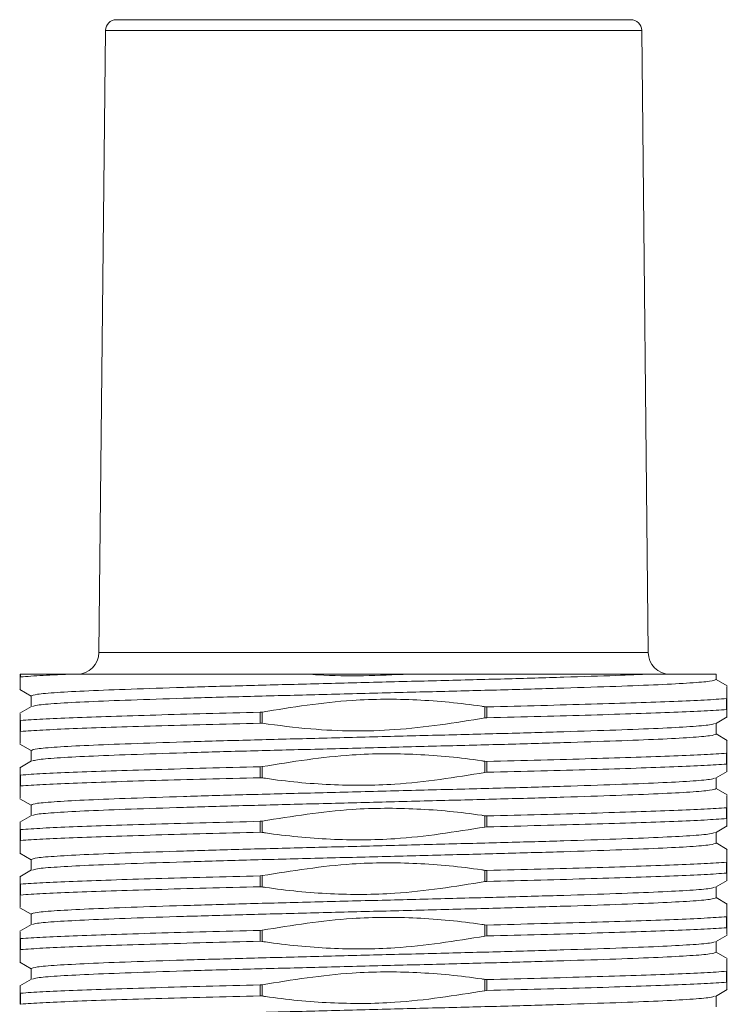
# Model space of a CAD drawing. Header units: millimetres. Extents: x 44 to 202, y 8 to 282.
# Tile 16 of 18: x 48 to 59, y 267 to 282. Entities that reach past the tile are written whole.
import ezdxf

# ---------------------------------------------------------------- set-up
doc = ezdxf.new("R2010")
doc.units = ezdxf.units.MM

msp = doc.modelspace()

# ---------------------------------------------------------------- linework, layer by layer
at = {"color": 7, "linetype": 'Continuous', "lineweight": 15}
for p, q in [((49.5897, 281.59), (57.4503, 281.59)), ((49.423, 281.4251), (49.3235, 271.9198)), ((57.7165, 271.9198), (57.617, 281.4251)), ((48.12, 271.5444), (48.12, 271.59)), ((48.1248, 271.59), (48.12, 271.59)), ((48.1248, 271.5479), (48.1248, 271.59)), ((48.1248, 271.59), (48.9356, 271.59)), ((54.0599, 271.59), (52.5138, 271.59)), ((58.7533, 271.59), (57.7583, 271.59)), ((58.7533, 271.5069), (58.7533, 271.59)), ((48.1248, 271.5479), (48.12, 271.5444)), ((58.9255, 271.4101), (58.7533, 271.5096)), ((48.1144, 271.3533), (48.2867, 271.2537)), ((48.2867, 271.2565), (48.2867, 271.0929)), ((58.9152, 271.2155), (58.92, 271.2189)), ((58.9152, 271.0488), (58.9152, 271.2155)), ((58.92, 271.0468), (58.92, 271.2189)), ((48.2941, 271.0972), (48.1126, 270.9924)), ((51.7871, 271.0071), (51.8177, 271.0105)), ((51.7871, 270.8404), (51.7871, 271.0071)), ((51.8177, 270.8384), (51.8177, 271.0105)), ((55.2223, 271.0916), (55.2529, 271.0896)), ((55.2223, 270.9195), (55.2223, 271.0916)), ((55.2529, 270.9229), (55.2529, 271.0896)), ((58.92, 271.0468), (58.9152, 271.0488)), ((48.12, 270.8832), (48.1248, 270.8812)), ((48.12, 270.7111), (48.12, 270.8832)), ((48.1248, 270.7145), (48.1248, 270.8812)), ((51.8177, 270.8384), (51.7871, 270.8404)), ((55.2529, 270.9229), (55.2223, 270.9195)), ((58.7459, 270.8328), (58.9256, 270.9366)), ((58.7533, 270.6735), (58.7533, 270.8371)), ((48.1248, 270.7145), (48.12, 270.7111)), ((58.9255, 270.5768), (58.7533, 270.6763)), ((48.1145, 270.5199), (48.2867, 270.4204)), ((48.2867, 270.4231), (48.2867, 270.2596)), ((58.9152, 270.3821), (58.92, 270.3856)), ((58.9152, 270.2155), (58.9152, 270.3821)), ((58.92, 270.2135), (58.92, 270.3856)), ((48.2941, 270.2639), (48.1145, 270.1601)), ((55.2223, 270.2583), (55.2529, 270.2562)), ((55.2223, 270.0862), (55.2223, 270.2583)), ((55.2529, 270.0896), (55.2529, 270.2562)), ((51.7871, 270.1738), (51.8177, 270.1772)), ((51.7871, 270.0071), (51.7871, 270.1738)), ((51.8177, 270.0051), (51.8177, 270.1772)), ((55.2529, 270.0896), (55.2223, 270.0862)), ((58.7459, 269.9994), (58.9255, 270.1032)), ((58.92, 270.2135), (58.9152, 270.2155)), ((48.12, 270.0499), (48.1248, 270.0479)), ((48.12, 269.8778), (48.12, 270.0499)), ((48.1248, 269.8812), (48.1248, 270.0479)), ((51.8177, 270.0051), (51.7871, 270.0071)), ((58.7533, 269.8402), (58.7533, 270.0037)), ((48.1248, 269.8812), (48.12, 269.8778)), ((58.9255, 269.7434), (58.7533, 269.8429)), ((48.1145, 269.6866), (48.2867, 269.5871)), ((48.2867, 269.5898), (48.2867, 269.4263)), ((58.9152, 269.5488), (58.92, 269.5522)), ((58.9152, 269.3821), (58.9152, 269.5488)), ((58.92, 269.3801), (58.92, 269.5522)), ((48.2941, 269.4306), (48.1145, 269.3268)), ((51.7871, 269.3404), (51.8177, 269.3438)), ((51.7871, 269.1738), (51.7871, 269.3404)), ((51.8177, 269.1717), (51.8177, 269.3438)), ((55.2223, 269.4249), (55.2529, 269.4229)), ((55.2223, 269.2528), (55.2223, 269.4249)), ((55.2529, 269.2562), (55.2529, 269.4229)), ((58.92, 269.3801), (58.9152, 269.3821)), ((48.12, 269.2165), (48.1248, 269.2145)), ((48.12, 269.0444), (48.12, 269.2165)), ((48.1248, 269.0479), (48.1248, 269.2145)), ((51.8177, 269.1717), (51.7871, 269.1738)), ((55.2529, 269.2562), (55.2223, 269.2528)), ((58.7459, 269.1661), (58.9255, 269.2699)), ((58.7533, 269.0069), (58.7533, 269.1704)), ((48.1248, 269.0479), (48.12, 269.0444)), ((58.9255, 268.9101), (58.7533, 269.0096)), ((48.1145, 268.8532), (48.2867, 268.7537)), ((48.2867, 268.7565), (48.2867, 268.5929)), ((58.9152, 268.7155), (58.92, 268.7189)), ((58.9152, 268.5488), (58.9152, 268.7155)), ((58.92, 268.5468), (58.92, 268.7189)), ((48.2941, 268.5972), (48.1145, 268.4934)), ((55.2223, 268.5916), (55.2529, 268.5896)), ((55.2223, 268.4195), (55.2223, 268.5916)), ((55.2529, 268.4229), (55.2529, 268.5896)), ((51.7871, 268.5071), (51.8177, 268.5105)), ((51.7871, 268.3404), (51.7871, 268.5071)), ((51.8177, 268.3384), (51.8177, 268.5105)), ((55.2529, 268.4229), (55.2223, 268.4195)), ((58.7459, 268.3328), (58.9255, 268.4366)), ((58.92, 268.5468), (58.9152, 268.5488)), ((48.12, 268.3832), (48.1248, 268.3812)), ((48.12, 268.2111), (48.12, 268.3832)), ((48.1248, 268.2145), (48.1248, 268.3812)), ((51.8177, 268.3384), (51.7871, 268.3404)), ((58.7533, 268.1735), (58.7533, 268.3371)), ((48.1248, 268.2145), (48.12, 268.2111)), ((58.9255, 268.0768), (58.7533, 268.1763)), ((48.1145, 268.0199), (48.2867, 267.9204)), ((48.2867, 267.9231), (48.2867, 267.7596)), ((58.9152, 267.8821), (58.92, 267.8856)), ((58.9152, 267.7155), (58.9152, 267.8821)), ((58.92, 267.7135), (58.92, 267.8856)), ((48.2941, 267.7639), (48.1145, 267.6601)), ((51.7871, 267.6738), (51.8177, 267.6772)), ((51.7871, 267.5071), (51.7871, 267.6738)), ((51.8177, 267.5051), (51.8177, 267.6772)), ((55.2223, 267.7583), (55.2529, 267.7562)), ((55.2223, 267.5862), (55.2223, 267.7583)), ((55.2529, 267.5896), (55.2529, 267.7562)), ((58.92, 267.7135), (58.9152, 267.7155)), ((48.12, 267.5499), (48.1248, 267.5479)), ((48.12, 267.3778), (48.12, 267.5499)), ((48.1248, 267.3812), (48.1248, 267.5479)), ((55.2529, 267.5896), (55.2223, 267.5862)), ((58.7459, 267.4994), (58.9255, 267.6032)), ((48.1248, 267.3812), (48.12, 267.3778)), ((51.8177, 267.5051), (51.7871, 267.5071)), ((58.7533, 267.3402), (58.7533, 267.5037)), ((58.9255, 267.2434), (58.7533, 267.3429)), ((48.1145, 267.1866), (48.2867, 267.0871)), ((48.2867, 267.0898), (48.2867, 266.9263)), ((48.2941, 266.9306), (48.1145, 266.8268)), ((55.2223, 266.9249), (55.2529, 266.9229)), ((55.2223, 266.7528), (55.2223, 266.9249)), ((55.2529, 266.7562), (55.2529, 266.9229)), ((58.9152, 267.0488), (58.92, 267.0522)), ((58.9152, 266.8821), (58.9152, 267.0488)), ((58.92, 266.8801), (58.92, 267.0522)), ((51.7871, 266.8404), (51.8177, 266.8438)), ((51.7871, 266.6738), (51.7871, 266.8404)), ((51.8177, 266.6717), (51.8177, 266.8438)), ((58.7459, 266.6661), (58.9255, 266.7699)), ((58.92, 266.8801), (58.9152, 266.8821)), ((48.12, 266.7165), (48.1248, 266.7145)), ((48.12, 266.5444), (48.12, 266.7165)), ((48.1248, 266.5479), (48.1248, 266.7145)), ((51.8177, 266.6717), (51.7871, 266.6738)), ((55.2529, 266.7562), (55.2223, 266.7528)), ((58.7533, 266.5069), (58.7533, 266.6704)), ((48.1248, 266.5479), (48.12, 266.5444))]:
    msp.add_line(p, q, dxfattribs=at)
at = {"color": 8, "linetype": 'Continuous', "lineweight": 15}
for p, q in [((57.617, 281.4251), (49.423, 281.4251)), ((49.3235, 271.9198), (57.7165, 271.9198))]:
    msp.add_line(p, q, dxfattribs=at)
at = {"color": 7, "linetype": 'Continuous', "lineweight": 15}
for centre, radius, start, end in [((49.5897, 281.4233), 0.1667, 90, 179.4), ((57.4503, 281.4233), 0.1667, 0.6, 90), ((48.9901, 271.9233), 0.3333, 270, 359.4), ((58.0499, 271.9233), 0.3333, 180.6, 270)]:
    msp.add_arc(centre, radius, start, end, dxfattribs=at)
for points, knots in [([(48.9356, 271.59), (48.7696, 271.5832), (48.4357, 271.5694), (48.2289, 271.5551), (48.1248, 271.5479)], [0, 0, 0, 0, 0.4968999, 1, 1, 1, 1]), ([(48.2867, 271.2565), (48.306, 271.265), (48.3449, 271.2821), (48.6563, 271.3089), (49.1404, 271.3349), (49.7956, 271.3601), (50.5938, 271.3868), (51.5048, 271.4132), (52.4922, 271.4383), (53.52, 271.4648), (54.5477, 271.4914), (55.5357, 271.5165), (56.4443, 271.5428), (57.2003, 271.5678), (57.5868, 271.5832), (57.7583, 271.59)], [0, 0, 0, 0, 0.0777444, 0.1563974, 0.2344424, 0.3119229, 0.3905147, 0.4688018, 0.5461501, 0.6246197, 0.7030893, 0.7804376, 0.8587247, 0.9373165, 1, 1, 1, 1]), ([(52.5138, 271.59), (52.1874, 271.59), (51.5634, 271.59), (50.692, 271.59), (49.9791, 271.59), (49.3884, 271.59), (49.0873, 271.59), (48.9356, 271.59)], [0, 0, 0, 0, 0.2353448, 0.44994895, 0.6704905, 0.83396005, 1, 1, 1, 1]), ([(54.0599, 271.59), (53.5964, 271.5691), (53.0803, 271.5458), (52.5662, 271.5859), (52.5138, 271.59)], [0, 0, 0, 0, 0.8980257, 1, 1, 1, 1]), ([(57.7583, 271.59), (57.5992, 271.59), (57.2771, 271.59), (56.6572, 271.59), (55.9334, 271.59), (55.0618, 271.59), (54.4126, 271.59), (54.0599, 271.59)], [0, 0, 0, 0, 0.18004679, 0.3644795, 0.55983829, 0.76084073, 1, 1, 1, 1]), ([(48.12, 271.5444), (48.12, 271.4647), (48.12, 271.3533), (48.12, 271.3609), (48.12, 271.363)], [0, 0, 0, 0, 0.7159496, 1, 1, 1, 1]), ([(58.7533, 271.5069), (58.734, 271.4983), (58.6951, 271.4812), (58.3837, 271.4545), (57.8996, 271.4285), (57.2444, 271.4032), (56.4462, 271.3765), (55.5352, 271.3502), (54.5478, 271.3251), (53.52, 271.2985), (52.4922, 271.272), (51.5048, 271.2469), (50.5938, 271.2205), (49.7957, 271.1939), (49.14, 271.1686), (48.6578, 271.1426), (48.3624, 271.1177), (48.3248, 271.1025), (48.3085, 271.0958)], [0, 0, 0, 0, 0.0630929, 0.1269233, 0.1902601, 0.2531389, 0.3169196, 0.3804529, 0.4432244, 0.5069059, 0.5705874, 0.6333589, 0.6968922, 0.7606729, 0.8235517, 0.8868885, 0.9507189, 1, 1, 1, 1]), ([(58.92, 271.2189), (58.92, 271.2986), (58.92, 271.4098), (58.92, 271.4026), (58.92, 271.4006)], [0, 0, 0, 0, 0.7159976, 1, 1, 1, 1]), ([(51.8177, 271.0105), (52.2753, 271.084), (53.0579, 271.2098), (54.1847, 271.2115), (54.8603, 271.146), (55.2056, 271.0941), (55.2223, 271.0916)], [0, 0, 0, 0, 0.4056887, 0.6938605, 0.9851895, 1, 1, 1, 1]), ([(58.9152, 271.2155), (58.8101, 271.2083), (58.6011, 271.194), (58.1254, 271.1735), (57.5455, 271.1529), (56.8589, 271.1315), (56.0921, 271.1101), (55.5314, 271.0964), (55.2529, 271.0896)], [0, 0, 0, 0, 0.1677073, 0.3333623, 0.498974, 0.6666961, 0.8344029, 1, 1, 1, 1]), ([(48.12, 270.9796), (48.12, 270.9833), (48.12, 270.9926), (48.12, 270.9245), (48.12, 270.8832)], [0, 0, 0, 0, 0.3937155, 1, 1, 1, 1]), ([(51.7871, 271.0071), (51.5086, 271.0003), (50.9479, 270.9866), (50.1811, 270.9652), (49.4945, 270.9437), (48.9146, 270.9232), (48.4389, 270.9026), (48.2299, 270.8884), (48.1248, 270.8812)], [0, 0, 0, 0, 0.1655971, 0.3333039, 0.501026, 0.6666377, 0.8322927, 1, 1, 1, 1]), ([(58.9152, 271.0488), (58.8101, 271.0416), (58.6011, 271.0274), (58.1254, 271.0068), (57.5455, 270.9863), (56.8589, 270.9648), (56.0921, 270.9434), (55.5314, 270.9297), (55.2529, 270.9229)], [0, 0, 0, 0, 0.1677073, 0.3333623, 0.498974, 0.6666961, 0.8344029, 1, 1, 1, 1]), ([(58.92, 270.9463), (58.92, 270.9433), (58.92, 270.9335), (58.92, 270.9939), (58.92, 271.0451), (58.92, 271.0468)], [0, 0, 0, 0, 0.2989826, 0.9768916, 1, 1, 1, 1]), ([(51.7871, 270.8404), (51.5086, 270.8336), (50.9479, 270.8199), (50.1811, 270.7985), (49.4945, 270.7771), (48.9146, 270.7565), (48.4389, 270.736), (48.2299, 270.7217), (48.1248, 270.7145)], [0, 0, 0, 0, 0.1655971, 0.3333039, 0.501026, 0.6666377, 0.8322927, 1, 1, 1, 1]), ([(48.2867, 270.4231), (48.306, 270.4317), (48.3449, 270.4488), (48.6563, 270.4755), (49.1404, 270.5015), (49.7956, 270.5268), (50.5938, 270.5535), (51.5048, 270.5798), (52.4922, 270.6049), (53.52, 270.6315), (54.5478, 270.658), (55.5352, 270.6831), (56.4462, 270.7095), (57.2443, 270.7361), (57.9, 270.7614), (58.3822, 270.7874), (58.6776, 270.8123), (58.7152, 270.8275), (58.7315, 270.8342)], [0, 0, 0, 0, 0.063092, 0.1269214, 0.1902573, 0.2531352, 0.3169149, 0.3804473, 0.4432178, 0.5068984, 0.5705789, 0.6333495, 0.6968819, 0.7606616, 0.8235395, 0.8868754, 0.9507048, 1, 1, 1, 1]), ([(55.2223, 270.9195), (54.7648, 270.8467), (53.8847, 270.7066), (52.7381, 270.7191), (52.066, 270.8062), (51.8177, 270.8384)], [0, 0, 0, 0, 0.4057236, 0.7804955, 1, 1, 1, 1]), ([(48.12, 270.7111), (48.12, 270.6314), (48.12, 270.5202), (48.12, 270.5274), (48.12, 270.5294)], [0, 0, 0, 0, 0.7160283, 1, 1, 1, 1]), ([(58.7533, 270.6735), (58.734, 270.665), (58.6951, 270.6479), (58.3837, 270.6211), (57.8996, 270.5951), (57.2444, 270.5699), (56.4462, 270.5432), (55.5352, 270.5168), (54.5478, 270.4917), (53.52, 270.4652), (52.4922, 270.4386), (51.5048, 270.4135), (50.5938, 270.3872), (49.7957, 270.3605), (49.14, 270.3352), (48.6578, 270.3092), (48.3623, 270.2844), (48.3248, 270.2691), (48.3085, 270.2625)], [0, 0, 0, 0, 0.0630916, 0.1269205, 0.190256, 0.2531334, 0.3169127, 0.3804446, 0.4432147, 0.5068948, 0.5705749, 0.633345, 0.696877, 0.7606562, 0.8235337, 0.8868691, 0.9506981, 1, 1, 1, 1]), ([(58.92, 270.3856), (58.92, 270.4652), (58.92, 270.5765), (58.92, 270.5693), (58.92, 270.5672)], [0, 0, 0, 0, 0.71590552, 1, 1, 1, 1]), ([(51.8177, 270.1772), (52.2753, 270.2507), (53.0579, 270.3765), (54.1847, 270.3781), (54.8603, 270.3127), (55.2056, 270.2608), (55.2223, 270.2583)], [0, 0, 0, 0, 0.4056887, 0.6938605, 0.9851895, 1, 1, 1, 1]), ([(58.9152, 270.3821), (58.8101, 270.375), (58.6011, 270.3607), (58.1254, 270.3401), (57.5455, 270.3196), (56.8589, 270.2982), (56.0921, 270.2768), (55.5314, 270.263), (55.2529, 270.2562)], [0, 0, 0, 0, 0.1677073, 0.3333623, 0.498974, 0.6666961, 0.8344029, 1, 1, 1, 1]), ([(48.12, 270.1506), (48.12, 270.1535), (48.12, 270.1633), (48.12, 270.1037), (48.12, 270.0523), (48.12, 270.0499)], [0, 0, 0, 0, 0.2938081, 0.9662652, 1, 1, 1, 1]), ([(51.7871, 270.1738), (51.5086, 270.167), (50.9479, 270.1532), (50.1811, 270.1318), (49.4945, 270.1104), (48.9146, 270.0899), (48.4389, 270.0693), (48.2299, 270.055), (48.1248, 270.0479)], [0, 0, 0, 0, 0.1655971, 0.3333039, 0.501026, 0.6666377, 0.8322927, 1, 1, 1, 1]), ([(55.2223, 270.0862), (54.7647, 270.0126), (53.9821, 269.8869), (52.8553, 269.8852), (52.1797, 269.9506), (51.8344, 270.0026), (51.8177, 270.0051)], [0, 0, 0, 0, 0.4056887, 0.6938605, 0.9851895, 1, 1, 1, 1]), ([(58.9152, 270.2155), (58.8101, 270.2083), (58.6011, 270.194), (58.1254, 270.1735), (57.5455, 270.1529), (56.8589, 270.1315), (56.0921, 270.1101), (55.5314, 270.0964), (55.2529, 270.0896)], [0, 0, 0, 0, 0.16770733, 0.33336229, 0.49897397, 0.66669613, 0.83440291, 1, 1, 1, 1]), ([(58.92, 270.1128), (58.92, 270.1098), (58.92, 270.1), (58.92, 270.1596), (58.92, 270.211), (58.92, 270.2135)], [0, 0, 0, 0, 0.2937609, 0.966263, 1, 1, 1, 1]), ([(51.7871, 270.0071), (51.5086, 270.0003), (50.9479, 269.9866), (50.1811, 269.9652), (49.4945, 269.9437), (48.9146, 269.9232), (48.4389, 269.9026), (48.2299, 269.8884), (48.1248, 269.8812)], [0, 0, 0, 0, 0.1655971, 0.3333039, 0.501026, 0.6666377, 0.8322927, 1, 1, 1, 1]), ([(48.2867, 269.5898), (48.306, 269.5983), (48.3449, 269.6154), (48.6563, 269.6422), (49.1404, 269.6682), (49.7956, 269.6935), (50.5938, 269.7202), (51.5048, 269.7465), (52.4922, 269.7716), (53.52, 269.7981), (54.5478, 269.8247), (55.5352, 269.8498), (56.4462, 269.8761), (57.2443, 269.9028), (57.9, 269.9281), (58.3822, 269.9541), (58.6776, 269.9789), (58.7152, 269.9942), (58.7315, 270.0009)], [0, 0, 0, 0, 0.0630919, 0.1269213, 0.1902571, 0.2531349, 0.3169145, 0.3804468, 0.4432173, 0.5068978, 0.5705783, 0.6333488, 0.6968811, 0.7606607, 0.8235385, 0.8868743, 0.9507037, 1, 1, 1, 1]), ([(48.12, 269.8778), (48.12, 269.7981), (48.12, 269.6868), (48.12, 269.694), (48.12, 269.6961)], [0, 0, 0, 0, 0.7158228, 1, 1, 1, 1]), ([(58.7533, 269.8402), (58.734, 269.8317), (58.6951, 269.8146), (58.3837, 269.7878), (57.8996, 269.7618), (57.2444, 269.7365), (56.4462, 269.7098), (55.5352, 269.6835), (54.5478, 269.6584), (53.52, 269.6319), (52.4922, 269.6053), (51.5048, 269.5802), (50.5938, 269.5539), (49.7957, 269.5272), (49.14, 269.5019), (48.6578, 269.4759), (48.3624, 269.4511), (48.3248, 269.4358), (48.3085, 269.4291)], [0, 0, 0, 0, 0.0630922, 0.1269218, 0.1902579, 0.253136, 0.3169159, 0.3804485, 0.4432192, 0.5069, 0.5705808, 0.6333515, 0.6968841, 0.760664, 0.8235421, 0.8868782, 0.9507078, 1, 1, 1, 1]), ([(58.92, 269.5522), (58.92, 269.6319), (58.92, 269.7432), (58.92, 269.736), (58.92, 269.7339)], [0, 0, 0, 0, 0.7157717, 1, 1, 1, 1]), ([(51.8177, 269.3438), (52.2753, 269.4174), (53.0579, 269.5431), (54.1847, 269.5448), (54.8603, 269.4794), (55.2056, 269.4274), (55.2223, 269.4249)], [0, 0, 0, 0, 0.4056887, 0.6938605, 0.9851895, 1, 1, 1, 1]), ([(58.9152, 269.5488), (58.8101, 269.5416), (58.6011, 269.5274), (58.1254, 269.5068), (57.5455, 269.4863), (56.8589, 269.4648), (56.0921, 269.4434), (55.5314, 269.4297), (55.2529, 269.4229)], [0, 0, 0, 0, 0.1677073, 0.3333623, 0.498974, 0.6666961, 0.8344029, 1, 1, 1, 1]), ([(48.12, 269.3172), (48.12, 269.3202), (48.12, 269.33), (48.12, 269.2704), (48.12, 269.219), (48.12, 269.2165)], [0, 0, 0, 0, 0.2937264, 0.9662613, 1, 1, 1, 1]), ([(51.7871, 269.3404), (51.5086, 269.3336), (50.9479, 269.3199), (50.1811, 269.2985), (49.4945, 269.2771), (48.9146, 269.2565), (48.4389, 269.236), (48.2299, 269.2217), (48.1248, 269.2145)], [0, 0, 0, 0, 0.1655971, 0.3333039, 0.501026, 0.6666377, 0.8322927, 1, 1, 1, 1]), ([(58.9152, 269.3821), (58.8101, 269.375), (58.6011, 269.3607), (58.1254, 269.3401), (57.5455, 269.3196), (56.8589, 269.2982), (56.0921, 269.2768), (55.5314, 269.263), (55.2529, 269.2562)], [0, 0, 0, 0, 0.1677073, 0.3333623, 0.498974, 0.6666961, 0.8344029, 1, 1, 1, 1]), ([(58.92, 269.2794), (58.92, 269.2765), (58.92, 269.2667), (58.92, 269.3263), (58.92, 269.3777), (58.92, 269.3801)], [0, 0, 0, 0, 0.2938264, 0.9662661, 1, 1, 1, 1]), ([(51.7871, 269.1738), (51.5086, 269.167), (50.9479, 269.1532), (50.1811, 269.1318), (49.4945, 269.1104), (48.9146, 269.0899), (48.4389, 269.0693), (48.2299, 269.055), (48.1248, 269.0479)], [0, 0, 0, 0, 0.1655971, 0.3333039, 0.501026, 0.6666377, 0.8322927, 1, 1, 1, 1]), ([(48.2867, 268.7565), (48.306, 268.765), (48.3449, 268.7821), (48.6563, 268.8089), (49.1404, 268.8349), (49.7956, 268.8601), (50.5938, 268.8868), (51.5048, 268.9132), (52.4922, 268.9383), (53.52, 268.9648), (54.5478, 268.9914), (55.5352, 269.0165), (56.4462, 269.0428), (57.2443, 269.0695), (57.9, 269.0948), (58.3822, 269.1208), (58.6777, 269.1456), (58.7152, 269.1609), (58.7315, 269.1675)], [0, 0, 0, 0, 0.0630914, 0.1269202, 0.1902555, 0.2531328, 0.3169119, 0.3804437, 0.4432137, 0.5068936, 0.5705736, 0.6333436, 0.6968754, 0.7606545, 0.8235318, 0.8868671, 0.9506959, 1, 1, 1, 1]), ([(55.2223, 269.2528), (54.7647, 269.1793), (53.9821, 269.0535), (52.8553, 269.0519), (52.1797, 269.1173), (51.8344, 269.1692), (51.8177, 269.1717)], [0, 0, 0, 0, 0.4056887, 0.6938605, 0.9851895, 1, 1, 1, 1]), ([(48.12, 269.0444), (48.12, 268.9648), (48.12, 268.8535), (48.12, 268.8607), (48.12, 268.8628)], [0, 0, 0, 0, 0.7159085, 1, 1, 1, 1]), ([(58.7533, 269.0069), (58.734, 268.9983), (58.6951, 268.9812), (58.3837, 268.9545), (57.8996, 268.9285), (57.2444, 268.9032), (56.4462, 268.8765), (55.5352, 268.8502), (54.5478, 268.8251), (53.52, 268.7985), (52.4922, 268.772), (51.5048, 268.7469), (50.5938, 268.7205), (49.7957, 268.6939), (49.14, 268.6686), (48.6578, 268.6426), (48.3623, 268.6177), (48.3248, 268.6025), (48.3084, 268.5958)], [0, 0, 0, 0, 0.0630909, 0.1269193, 0.1902541, 0.2531309, 0.3169096, 0.3804409, 0.4432104, 0.5068899, 0.5705693, 0.6333388, 0.6968702, 0.7606488, 0.8235256, 0.8868604, 0.9506888, 1, 1, 1, 1]), ([(58.92, 268.7189), (58.92, 268.7986), (58.92, 268.9098), (58.92, 268.9026), (58.92, 268.9006)], [0, 0, 0, 0, 0.7159122, 1, 1, 1, 1]), ([(58.9152, 268.7155), (58.8101, 268.7083), (58.6011, 268.694), (58.1254, 268.6735), (57.5455, 268.6529), (56.8589, 268.6315), (56.0921, 268.6101), (55.5314, 268.5964), (55.2529, 268.5896)], [0, 0, 0, 0, 0.1677073, 0.3333623, 0.498974, 0.6666961, 0.8344029, 1, 1, 1, 1]), ([(51.8177, 268.5105), (52.2753, 268.584), (53.0579, 268.7098), (54.1847, 268.7115), (54.8603, 268.646), (55.2056, 268.5941), (55.2223, 268.5916)], [0, 0, 0, 0, 0.4056887, 0.6938605, 0.9851895, 1, 1, 1, 1]), ([(48.12, 268.4839), (48.12, 268.4869), (48.12, 268.4967), (48.12, 268.4371), (48.12, 268.3857), (48.12, 268.3832)], [0, 0, 0, 0, 0.2938852, 0.9662689, 1, 1, 1, 1]), ([(51.7871, 268.5071), (51.5086, 268.5003), (50.9479, 268.4866), (50.1811, 268.4652), (49.4945, 268.4437), (48.9146, 268.4232), (48.4389, 268.4026), (48.2299, 268.3884), (48.1248, 268.3812)], [0, 0, 0, 0, 0.1655971, 0.3333039, 0.501026, 0.6666377, 0.8322927, 1, 1, 1, 1]), ([(55.2223, 268.4195), (54.7647, 268.346), (53.9821, 268.2202), (52.8553, 268.2185), (52.1797, 268.284), (51.8344, 268.3359), (51.8177, 268.3384)], [0, 0, 0, 0, 0.4056887, 0.6938605, 0.9851895, 1, 1, 1, 1]), ([(58.9152, 268.5488), (58.8101, 268.5416), (58.6011, 268.5274), (58.1254, 268.5068), (57.5455, 268.4863), (56.8589, 268.4648), (56.0921, 268.4434), (55.5314, 268.4297), (55.2529, 268.4229)], [0, 0, 0, 0, 0.16770733, 0.33336229, 0.49897397, 0.66669613, 0.83440291, 1, 1, 1, 1]), ([(58.92, 268.4461), (58.92, 268.4431), (58.92, 268.4333), (58.92, 268.4929), (58.92, 268.5443), (58.92, 268.5468)], [0, 0, 0, 0, 0.2935845, 0.9662545, 1, 1, 1, 1]), ([(51.7871, 268.3404), (51.5086, 268.3336), (50.9479, 268.3199), (50.1811, 268.2985), (49.4945, 268.2771), (48.9146, 268.2565), (48.4389, 268.236), (48.2299, 268.2217), (48.1248, 268.2145)], [0, 0, 0, 0, 0.1655971, 0.3333039, 0.501026, 0.6666377, 0.8322927, 1, 1, 1, 1]), ([(48.2867, 267.9231), (48.306, 267.9317), (48.3449, 267.9488), (48.6563, 267.9755), (49.1404, 268.0015), (49.7956, 268.0268), (50.5938, 268.0535), (51.5048, 268.0798), (52.4922, 268.1049), (53.52, 268.1315), (54.5478, 268.158), (55.5352, 268.1831), (56.4462, 268.2095), (57.2443, 268.2361), (57.9, 268.2614), (58.3822, 268.2874), (58.6776, 268.3123), (58.7151, 268.3275), (58.7315, 268.3342)], [0, 0, 0, 0, 0.0630933, 0.1269241, 0.1902614, 0.2531406, 0.3169216, 0.3804554, 0.4432273, 0.5069092, 0.5705911, 0.633363, 0.6968967, 0.7606778, 0.823557, 0.8868943, 0.950725, 1, 1, 1, 1]), ([(48.12, 268.2111), (48.12, 268.1314), (48.12, 268.0202), (48.12, 268.0274), (48.12, 268.0294)], [0, 0, 0, 0, 0.715912, 1, 1, 1, 1]), ([(58.7533, 268.1735), (58.734, 268.165), (58.6951, 268.1479), (58.3837, 268.1211), (57.8996, 268.0951), (57.2444, 268.0699), (56.4462, 268.0432), (55.5352, 268.0168), (54.5478, 267.9917), (53.52, 267.9652), (52.4922, 267.9386), (51.5048, 267.9135), (50.5938, 267.8872), (49.7957, 267.8605), (49.14, 267.8352), (48.6578, 267.8092), (48.3624, 267.7844), (48.3248, 267.7691), (48.3085, 267.7625)], [0, 0, 0, 0, 0.063092, 0.1269213, 0.1902572, 0.253135, 0.3169147, 0.3804471, 0.4432176, 0.5068981, 0.5705786, 0.6333491, 0.6968815, 0.7606611, 0.823539, 0.8868748, 0.9507042, 1, 1, 1, 1]), ([(58.92, 267.8856), (58.92, 267.9652), (58.92, 268.0765), (58.92, 268.0693), (58.92, 268.0672)], [0, 0, 0, 0, 0.7158187, 1, 1, 1, 1]), ([(51.8177, 267.6772), (52.2753, 267.7507), (53.0579, 267.8765), (54.1847, 267.8781), (54.8603, 267.8127), (55.2056, 267.7608), (55.2223, 267.7583)], [0, 0, 0, 0, 0.4056887, 0.6938605, 0.9851895, 1, 1, 1, 1]), ([(58.9152, 267.8821), (58.8101, 267.875), (58.6011, 267.8607), (58.1254, 267.8401), (57.5455, 267.8196), (56.8589, 267.7982), (56.0921, 267.7768), (55.5314, 267.763), (55.2529, 267.7562)], [0, 0, 0, 0, 0.1677073, 0.3333623, 0.498974, 0.6666961, 0.8344029, 1, 1, 1, 1]), ([(51.7871, 267.6738), (51.5086, 267.667), (50.9479, 267.6532), (50.1811, 267.6318), (49.4945, 267.6104), (48.9146, 267.5899), (48.4389, 267.5693), (48.2299, 267.555), (48.1248, 267.5479)], [0, 0, 0, 0, 0.1655971, 0.3333039, 0.501026, 0.6666377, 0.8322927, 1, 1, 1, 1]), ([(58.9152, 267.7155), (58.8101, 267.7083), (58.6011, 267.694), (58.1254, 267.6735), (57.5455, 267.6529), (56.8589, 267.6315), (56.0921, 267.6101), (55.5314, 267.5964), (55.2529, 267.5896)], [0, 0, 0, 0, 0.1677073, 0.3333623, 0.498974, 0.6666961, 0.8344029, 1, 1, 1, 1]), ([(58.92, 267.6128), (58.92, 267.6098), (58.92, 267.6), (58.92, 267.6596), (58.92, 267.711), (58.92, 267.7135)], [0, 0, 0, 0, 0.2936684, 0.9662586, 1, 1, 1, 1]), ([(48.12, 267.6506), (48.12, 267.6535), (48.12, 267.6633), (48.12, 267.6037), (48.12, 267.5523), (48.12, 267.5499)], [0, 0, 0, 0, 0.2937562, 0.9662627, 1, 1, 1, 1]), ([(55.2223, 267.5862), (54.7647, 267.5126), (53.9821, 267.3869), (52.8553, 267.3852), (52.1797, 267.4506), (51.8344, 267.5026), (51.8177, 267.5051)], [0, 0, 0, 0, 0.4056887, 0.6938605, 0.9851895, 1, 1, 1, 1]), ([(48.12, 267.3778), (48.12, 267.2981), (48.12, 267.1868), (48.12, 267.194), (48.12, 267.1961)], [0, 0, 0, 0, 0.7159709, 1, 1, 1, 1]), ([(51.7871, 267.5071), (51.5086, 267.5003), (50.9479, 267.4866), (50.1811, 267.4652), (49.4945, 267.4437), (48.9146, 267.4232), (48.4389, 267.4026), (48.2299, 267.3884), (48.1248, 267.3812)], [0, 0, 0, 0, 0.1655971, 0.3333039, 0.501026, 0.6666377, 0.8322927, 1, 1, 1, 1]), ([(48.2867, 267.0898), (48.306, 267.0983), (48.3449, 267.1154), (48.6563, 267.1422), (49.1404, 267.1682), (49.7956, 267.1935), (50.5938, 267.2202), (51.5048, 267.2465), (52.4922, 267.2716), (53.52, 267.2981), (54.5478, 267.3247), (55.5352, 267.3498), (56.4462, 267.3761), (57.2443, 267.4028), (57.9, 267.4281), (58.3822, 267.4541), (58.6776, 267.4789), (58.7152, 267.4942), (58.7315, 267.5009)], [0, 0, 0, 0, 0.0630927, 0.1269228, 0.1902593, 0.2531379, 0.3169183, 0.3804513, 0.4432225, 0.5069038, 0.570585, 0.6333562, 0.6968893, 0.7606697, 0.8235482, 0.8868848, 0.9507149, 1, 1, 1, 1]), ([(58.7533, 267.3402), (58.734, 267.3317), (58.6951, 267.3146), (58.3837, 267.2878), (57.8996, 267.2618), (57.2444, 267.2365), (56.4462, 267.2098), (55.5352, 267.1835), (54.5478, 267.1584), (53.52, 267.1319), (52.4922, 267.1053), (51.5048, 267.0802), (50.5938, 267.0539), (49.7957, 267.0272), (49.14, 267.0019), (48.6578, 266.9759), (48.3624, 266.9511), (48.3249, 266.9358), (48.3085, 266.9291)], [0, 0, 0, 0, 0.0630933, 0.1269241, 0.1902613, 0.2531405, 0.3169215, 0.3804552, 0.4432271, 0.506909, 0.5705908, 0.6333627, 0.6968964, 0.7606775, 0.8235566, 0.8868939, 0.9507246, 1, 1, 1, 1]), ([(58.92, 267.0522), (58.92, 267.1319), (58.92, 267.2432), (58.92, 267.236), (58.92, 267.2339)], [0, 0, 0, 0, 0.71595087, 1, 1, 1, 1]), ([(51.8177, 266.8438), (52.2753, 266.9174), (53.0579, 267.0431), (54.1847, 267.0448), (54.8603, 266.9794), (55.2056, 266.9274), (55.2223, 266.9249)], [0, 0, 0, 0, 0.4056887, 0.6938605, 0.9851895, 1, 1, 1, 1]), ([(58.9152, 267.0488), (58.8101, 267.0416), (58.6011, 267.0274), (58.1254, 267.0068), (57.5455, 266.9863), (56.8589, 266.9648), (56.0921, 266.9434), (55.5314, 266.9297), (55.2529, 266.9229)], [0, 0, 0, 0, 0.1677073, 0.3333623, 0.498974, 0.6666961, 0.8344029, 1, 1, 1, 1]), ([(48.12, 266.8172), (48.12, 266.8202), (48.12, 266.83), (48.12, 266.7704), (48.12, 266.719), (48.12, 266.7165)], [0, 0, 0, 0, 0.2935884, 0.9662547, 1, 1, 1, 1]), ([(51.7871, 266.8404), (51.5086, 266.8336), (50.9479, 266.8199), (50.1811, 266.7985), (49.4945, 266.7771), (48.9146, 266.7565), (48.4389, 266.736), (48.2299, 266.7217), (48.1248, 266.7145)], [0, 0, 0, 0, 0.1655971, 0.3333039, 0.501026, 0.6666377, 0.8322927, 1, 1, 1, 1]), ([(58.9152, 266.8821), (58.8101, 266.875), (58.6011, 266.8607), (58.1254, 266.8401), (57.5455, 266.8196), (56.8589, 266.7982), (56.0921, 266.7768), (55.5314, 266.763), (55.2529, 266.7562)], [0, 0, 0, 0, 0.1677073, 0.3333623, 0.498974, 0.6666961, 0.8344029, 1, 1, 1, 1]), ([(58.92, 266.7794), (58.92, 266.7765), (58.92, 266.7667), (58.92, 266.8263), (58.92, 266.8777), (58.92, 266.8801)], [0, 0, 0, 0, 0.29375942, 0.96626291, 1, 1, 1, 1]), ([(51.7871, 266.6738), (51.5086, 266.667), (50.9479, 266.6532), (50.1811, 266.6318), (49.4945, 266.6104), (48.9146, 266.5899), (48.4389, 266.5693), (48.2299, 266.555), (48.1248, 266.5479)], [0, 0, 0, 0, 0.1655971, 0.3333039, 0.501026, 0.6666377, 0.8322927, 1, 1, 1, 1]), ([(49.7247, 266.3567), (49.7547, 266.3579), (50.0003, 266.3676), (50.6031, 266.3869), (51.5024, 266.4132), (52.4928, 266.4383), (53.5198, 266.4648), (54.5479, 266.4914), (55.5352, 266.5165), (56.4462, 266.5428), (57.2443, 266.5695), (57.9, 266.5948), (58.3822, 266.6208), (58.6776, 266.6456), (58.7152, 266.6609), (58.7315, 266.6675)], [0, 0, 0, 0, 0.0117467, 0.09614, 0.1802061, 0.2632641, 0.3475263, 0.4317884, 0.5148465, 0.5989126, 0.6833059, 0.7665059, 0.850312, 0.9347712, 1, 1, 1, 1]), ([(55.2223, 266.7528), (54.7647, 266.6793), (53.9821, 266.5535), (52.8553, 266.5519), (52.1797, 266.6173), (51.8344, 266.6692), (51.8177, 266.6717)], [0, 0, 0, 0, 0.4056887, 0.6938605, 0.9851895, 1, 1, 1, 1])]:
    msp.add_open_spline(points, degree=3, knots=knots, dxfattribs=at)

doc.saveas('drawing.dxf')
